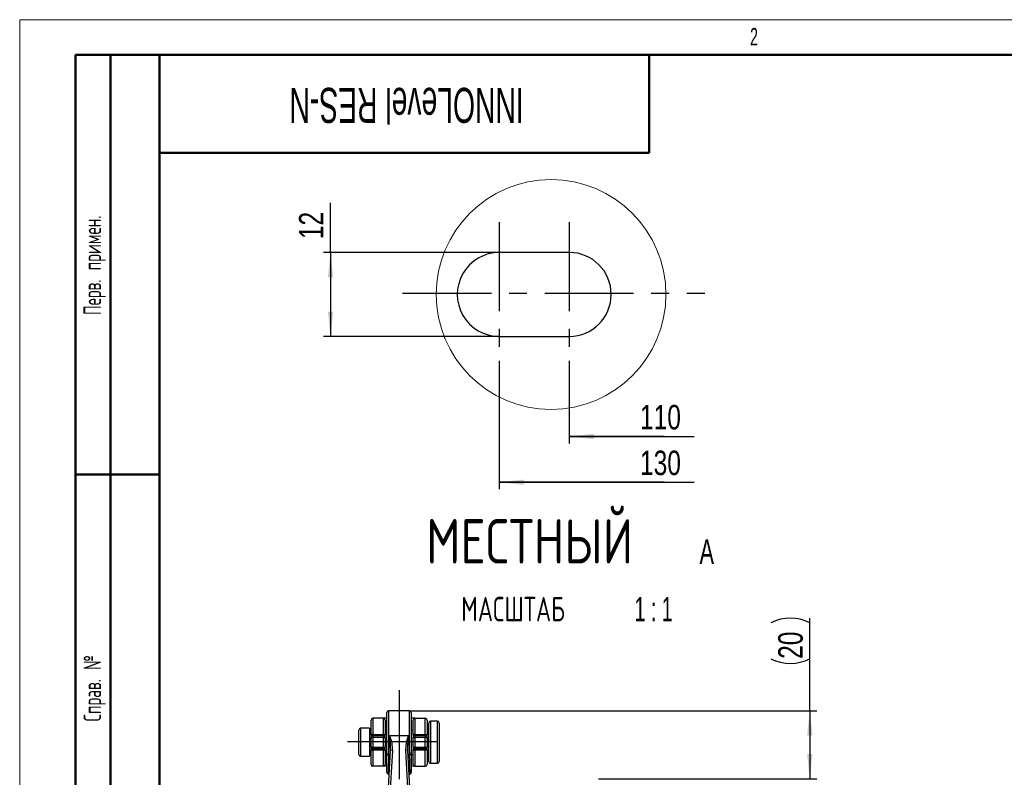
# Model space of a CAD drawing. Header units: millimetres. Extents: x 0 to 420, y 0 to 297.
# Tile 2 of 12: x 0 to 141, y 189 to 297. Entities that reach past the tile are written whole.
import ezdxf

# ---------------------------------------------------------------- set-up
doc = ezdxf.new("R2010")
doc.units = ezdxf.units.MM
doc.header["$PDSIZE"] = -1
doc.linetypes.add('CENTERX2', pattern=[20.32, 12.7, -2.54, 2.54, -2.54])
doc.layers.add('ОСЕВЫЕ', color=7, linetype='Continuous')
doc.layers.add('ОСНОВНОЙ', color=7, linetype='Continuous', lineweight=25)
doc.styles.add('SLDTEXTSTYLE0', font='TXT', dxfattribs={"width": 0.605, "bigfont": 'bigfont'})
doc.styles.add('SLDTEXTSTYLE1', font='TXT', dxfattribs={"width": 0.605})
doc.styles.add('SLDTEXTSTYLE4', font='TXT', dxfattribs={"width": 0.75})
doc.styles.add('SLDTEXTSTYLE5', font='TXT', dxfattribs={"width": 0.75, "bigfont": 'bigfont'})
doc.styles.add('SLDTEXTSTYLE6', font='TXT', dxfattribs={"width": 0.663})
doc.styles.add('SLDTEXTSTYLE7', font='TXT', dxfattribs={"width": 0.663, "bigfont": 'bigfont'})
doc.styles.add('SLDTEXTSTYLE8', font='TXT', dxfattribs={"width": 0.5978})
doc.dimstyles.new('SLDDIMSTYLE0', dxfattribs={"dimtxt": 3.5, "dimasz": 3.556, "dimexe": 0, "dimexo": 0.0625, "dimgap": 0.875, "dimtad": 1, "dimdec": 0, "dimlfac": 2, "dimrnd": 1e-09, "dimzin": 12, "dimdsep": 46, "dimtxsty": 'SLDTEXTSTYLE4', "dimsah": 1, "dimcen": 0.09, "dimadec": 0, "dimazin": 3, "dimtfac": 1, "dimtdec": 0, "dimtofl": 0, "dimtmove": 0, "dimatfit": 3, "dimfxl": 0, "dimfrac": 2, "dimtolj": 1, "dimtzin": 12, "dimarcsym": 0})
doc.dimstyles.new('SLDDIMSTYLE4', dxfattribs={"dimtxt": 3.5, "dimasz": 3.556, "dimexe": 0, "dimexo": 0.0625, "dimgap": 0.875, "dimtad": 1, "dimdec": 0, "dimrnd": 1e-09, "dimzin": 12, "dimdsep": 46, "dimtxsty": 'SLDTEXTSTYLE4', "dimsah": 1, "dimcen": 0.09, "dimse2": 1, "dimsd2": 1, "dimadec": 0, "dimazin": 3, "dimtfac": 1, "dimtdec": 0, "dimtofl": 0, "dimtmove": 0, "dimatfit": 3, "dimfxl": 0, "dimfrac": 2, "dimtolj": 1, "dimtzin": 12, "dimarcsym": 0})
doc.dimstyles.new('SLDDIMSTYLE5', dxfattribs={"dimtxt": 3.5, "dimasz": 3.556, "dimexe": 0, "dimexo": 0.0625, "dimgap": 0.875, "dimtad": 1, "dimdec": 0, "dimrnd": 1e-09, "dimzin": 12, "dimdsep": 46, "dimtxsty": 'SLDTEXTSTYLE4', "dimsah": 1, "dimcen": 0.09, "dimadec": 0, "dimazin": 3, "dimtfac": 1, "dimtdec": 0, "dimtofl": 0, "dimtmove": 0, "dimatfit": 3, "dimfxl": 0, "dimfrac": 2, "dimtolj": 1, "dimtzin": 12, "dimarcsym": 0})

# ---------------------------------------------------------------- blocks, each defined once
blk = doc.blocks.new('_D_9')
at = {"layer": 'ОСЕВЫЕ'}
for p, q in [((112.95, 198.26), (112.95, 211.5)), ((55.74, 198.26), (113.95, 198.26)), ((112.95, 198.26), (112.95, 188.51)), ((82.74, 188.51), (113.95, 188.51))]:
    blk.add_line(p, q, dxfattribs=at)
for centre, start, end in [((110.18, 205.29), 63.4349, 116.5651), ((110.18, 211.23), 243.4349, 296.5651)]:
    blk.add_arc(centre, 6.21, start, end, dxfattribs=at)
for points in [[(112.95, 198.26), (112.57, 194.7), (113.33, 194.7)], [(112.95, 188.51), (113.33, 192.07), (112.57, 192.07)]]:
    blk.add_solid(points, dxfattribs=at)
at = {"layer": 'ОСЕВЫЕ', "insert": (108.44, 205.67), "char_height": 3.5, "attachment_point": 1, "rotation": 90, "style": 'SLDTEXTSTYLE4'}
blk.add_mtext('20', dxfattribs=at)
blk = doc.blocks.new('_D_16')
at = {"layer": 'ОСЕВЫЕ'}
for p, q in [((78.56, 248.24), (78.56, 236.45)), ((92.15, 237.45), (78.56, 237.45)), ((78.56, 237.45), (96.44, 237.45))]:
    blk.add_line(p, q, dxfattribs=at)
blk.add_solid([(78.56, 237.45), (82.12, 237.07), (82.12, 237.83)], dxfattribs=at)
at = {"layer": 'ОСЕВЫЕ', "insert": (88.68, 241.96), "char_height": 3.5, "attachment_point": 1, "style": 'SLDTEXTSTYLE4'}
blk.add_mtext('110', dxfattribs=at)
blk = doc.blocks.new('_D_17')
at = {"layer": 'ОСЕВЫЕ'}
for p, q in [((68.56, 248.24), (68.56, 229.92)), ((92.15, 230.92), (68.56, 230.92)), ((68.56, 230.92), (96.44, 230.92))]:
    blk.add_line(p, q, dxfattribs=at)
blk.add_solid([(68.56, 230.92), (72.12, 230.54), (72.12, 231.3)], dxfattribs=at)
at = {"layer": 'ОСЕВЫЕ', "insert": (88.68, 235.43), "char_height": 3.5, "attachment_point": 1, "style": 'SLDTEXTSTYLE4'}
blk.add_mtext('130', dxfattribs=at)
blk = doc.blocks.new('_D_18')
at = {"layer": 'ОСЕВЫЕ'}
for p, q in [((44.44, 263.74), (44.44, 270.82)), ((68.56, 263.74), (43.44, 263.74)), ((44.44, 263.74), (44.44, 251.74)), ((68.56, 251.74), (43.44, 251.74))]:
    blk.add_line(p, q, dxfattribs=at)
for points in [[(44.44, 263.74), (44.06, 260.19), (44.82, 260.19)], [(44.44, 251.74), (44.82, 255.3), (44.06, 255.3)]]:
    blk.add_solid(points, dxfattribs=at)
at = {"layer": 'ОСЕВЫЕ', "insert": (39.93, 265.64), "char_height": 3.5, "attachment_point": 1, "rotation": 90, "style": 'SLDTEXTSTYLE4'}
blk.add_mtext('12', dxfattribs=at)
blk = doc.blocks.new('SW_NOTE_0_4')
at = {"color": 0, "linetype": 'Continuous', "lineweight": 0, "attachment_point": 2}
for s, insert, char_height, style in [('МЕСТНЫЙ', (20.34, 8.19), 6.35, 'SLDTEXTSTYLE5'), ('A', (45.66, 5.28), 3.5, 'SLDTEXTSTYLE6'), ('МАСШТАБ', (17.97, -2.93), 3.5, 'SLDTEXTSTYLE7'), ('1 : 1', (38.06, -2.93), 3.5, 'SLDTEXTSTYLE8')]:
    blk.add_mtext(s, dxfattribs=dict(at, insert=insert, char_height=char_height, style=style))

msp = doc.modelspace()

# ---------------------------------------------------------------- linework, layer by layer
at = {"color": 7, "linetype": 'Continuous', "lineweight": 18}
for q in [(420, 297), (0, 0)]:
    msp.add_line((0, 297), q, dxfattribs=at)
at = {"color": 7, "linetype": 'Continuous', "lineweight": 50}
for p, q in [((8, 172), (8, 292)), ((20, 292), (8, 292)), ((8, 172), (8, 292)), ((13, 172), (13, 292)), ((13, 172), (13, 292)), ((20, 292), (20, 5)), ((415, 292), (20, 292)), ((20, 292), (20, 5)), ((90, 278), (90, 292)), ((20, 278), (90, 278)), ((8, 232), (20, 232))]:
    msp.add_line(p, q, dxfattribs=at)
at = {"color": 7, "linetype": 'Continuous', "lineweight": 25}
for p, q in [((78.563398, 263.743082), (68.5634, 263.743082)), ((68.5634, 251.743083), (78.563398, 251.743083)), ((20, 232), (8, 232)), ((50.489495, 197.184055), (50.489495, 194.877422)), ((51.989495, 197.184055), (50.489495, 197.184055)), ((51.989495, 194.877422), (51.989495, 197.184055)), ((52.489495, 197.184055), (51.989495, 197.184055)), ((52.489495, 192.031798), (52.489495, 198.009055)), ((55.739495, 198.259055), (52.739495, 198.259055)), ((55.989495, 198.009055), (55.989495, 192.031798)), ((56.489495, 197.184055), (55.989495, 197.184055)), ((56.489495, 197.184055), (56.489495, 194.877422)), ((56.489495, 197.184055), (57.989495, 197.184055)), ((57.989495, 194.877422), (57.989495, 197.184055)), ((49.989495, 195.759055), (48.739495, 195.759055)), ((49.989495, 195.759055), (49.989495, 191.759055)), ((50.239495, 194.795789), (50.239495, 196.934055)), ((52.239495, 196.934055), (52.239495, 194.795789)), ((56.239495, 194.795789), (56.239495, 196.934055)), ((58.239495, 196.934055), (58.239495, 194.795789)), ((58.489495, 191.009055), (58.489495, 196.509054)), ((59.739495, 196.759055), (58.739495, 196.759055)), ((59.989495, 196.509055), (59.989495, 191.009055)), ((48.489495, 192.009055), (48.489495, 195.509055)), ((50.239495, 195.509055), (49.989495, 195.509055)), ((50.239495, 194.795789), (50.239495, 194.459055)), ((50.239495, 194.459055), (50.489495, 194.459055)), ((50.239495, 193.059055), (50.239495, 194.459055)), ((50.489495, 194.877422), (50.489495, 194.709055)), ((50.489495, 194.877422), (51.989495, 194.877422)), ((50.489495, 194.709055), (50.489495, 194.459055)), ((50.489495, 194.709055), (51.989495, 194.709055)), ((51.989495, 194.459055), (50.489495, 194.459055)), ((50.489495, 194.459055), (50.489495, 193.059055)), ((51.989495, 194.877422), (51.989495, 194.709055)), ((51.989495, 194.709055), (51.989495, 194.459055)), ((51.989495, 193.059055), (51.989495, 194.459055)), ((51.989495, 194.459055), (52.239495, 194.459055)), ((52.489495, 195.509055), (52.239495, 195.509055)), ((52.239495, 194.459055), (52.239495, 194.795789)), ((52.239495, 194.459055), (52.239495, 193.059055)), ((52.739495, 191.930195), (52.903871, 194.6943)), ((55.575119, 194.6943), (52.903871, 194.6943)), ((55.575119, 194.6943), (55.739495, 191.930195)), ((56.239495, 195.509055), (55.989495, 195.509055)), ((56.239495, 194.795789), (56.239495, 194.459055)), ((56.239495, 194.459055), (56.489495, 194.459055)), ((56.239495, 193.059055), (56.239495, 194.459055)), ((56.489495, 194.877422), (56.489495, 194.709055)), ((56.489495, 194.877422), (57.989495, 194.877422)), ((56.489495, 194.709055), (56.489495, 194.459055)), ((56.489495, 194.709055), (57.989495, 194.709055)), ((57.989495, 194.459055), (56.489495, 194.459055)), ((56.489495, 194.459055), (56.489495, 193.059055)), ((57.989495, 194.877422), (57.989495, 194.709055)), ((57.989495, 194.709055), (57.989495, 194.459055)), ((57.989495, 193.059055), (57.989495, 194.459055)), ((57.989495, 194.459055), (58.239495, 194.459055)), ((58.239495, 194.459055), (58.239495, 194.795789)), ((58.239495, 194.459055), (58.239495, 193.059055)), ((50.239495, 193.059055), (50.489495, 193.059055)), ((50.239495, 193.059055), (50.239495, 192.72232)), ((50.489495, 193.059055), (51.989495, 193.059055)), ((50.489495, 193.059055), (50.489495, 192.809055)), ((51.989495, 193.059055), (51.989495, 192.809055)), ((51.989495, 193.059055), (52.239495, 193.059055)), ((52.239495, 192.72232), (52.239495, 193.059055)), ((56.239495, 193.059055), (56.489495, 193.059055)), ((56.239495, 193.059055), (56.239495, 192.72232)), ((56.489495, 193.059055), (57.989495, 193.059055)), ((56.489495, 193.059055), (56.489495, 192.809055)), ((57.989495, 193.059055), (57.989495, 192.809055)), ((57.989495, 193.059055), (58.239495, 193.059055)), ((58.239495, 192.72232), (58.239495, 193.059055)), ((48.739495, 191.759055), (49.989495, 191.759055)), ((49.989495, 192.009055), (50.239495, 192.009055)), ((50.239495, 190.584055), (50.239495, 192.72232)), ((51.989495, 192.809055), (50.489495, 192.809055)), ((50.489495, 192.809055), (50.489495, 192.640687)), ((51.989495, 192.640687), (50.489495, 192.640687)), ((50.489495, 192.640687), (50.489495, 190.334055)), ((51.989495, 192.809055), (51.989495, 192.640687)), ((51.989495, 190.334055), (51.989495, 192.640687)), ((52.239495, 192.72232), (52.239495, 190.584055)), ((52.239495, 192.009055), (52.489495, 192.009055)), ((52.392879, 181.231627), (53.031435, 192.565989)), ((55.447555, 192.565989), (56.028695, 182.250754)), ((55.989495, 192.009055), (56.239495, 192.009055)), ((56.239495, 190.584055), (56.239495, 192.72232)), ((57.989495, 192.809055), (56.489495, 192.809055)), ((56.489495, 192.809055), (56.489495, 192.640687)), ((57.989495, 192.640687), (56.489495, 192.640687)), ((56.489495, 192.640687), (56.489495, 190.334055)), ((57.989495, 192.809055), (57.989495, 192.640687)), ((57.989495, 190.334055), (57.989495, 192.640687)), ((58.239495, 192.72232), (58.239495, 190.584055)), ((51.989495, 190.334055), (50.489495, 190.334055)), ((52.489495, 190.334055), (51.989495, 190.334055)), ((56.489495, 190.334055), (55.989495, 190.334055)), ((56.489495, 190.334055), (57.989495, 190.334055)), ((58.739495, 190.759055), (59.739495, 190.759055))]:
    msp.add_line(p, q, dxfattribs=at)
at = {"color": 8, "linetype": 'Continuous', "lineweight": 25}
for p, q in [((52.739495, 198.259055), (52.739495, 191.930195)), ((55.739495, 191.930195), (55.739495, 198.259055)), ((48.739495, 195.759055), (48.739495, 191.759055)), ((58.739495, 196.759055), (58.739495, 190.759055)), ((59.739495, 190.759055), (59.739495, 196.759055)), ((53.281039, 192.603884), (52.648218, 181.371317)), ((55.781826, 182.240096), (55.197951, 192.603884))]:
    msp.add_line(p, q, dxfattribs=at)
at = {"color": 7, "linetype": 'Continuous', "lineweight": 25, "flags": 128}
for points in [[(50.489495, 194.877422), (50.440722, 194.875853), (50.393824, 194.871208), (50.350602, 194.863664), (50.312718, 194.853512), (50.281628, 194.841142), (50.258525, 194.827029), (50.244299, 194.811715), (50.239495, 194.795789)], [(51.989495, 194.877422), (52.038268, 194.875853), (52.085166, 194.871208), (52.128388, 194.863664), (52.166272, 194.853512), (52.197362, 194.841142), (52.220465, 194.827029), (52.234691, 194.811715), (52.239495, 194.795789)], [(56.489495, 194.877422), (56.440722, 194.875853), (56.393824, 194.871208), (56.350602, 194.863664), (56.312718, 194.853512), (56.281628, 194.841142), (56.258525, 194.827029), (56.244299, 194.811715), (56.239495, 194.795789)], [(57.989495, 194.877422), (58.038268, 194.875853), (58.085166, 194.871208), (58.128388, 194.863664), (58.166272, 194.853512), (58.197362, 194.841142), (58.220465, 194.827029), (58.234691, 194.811715), (58.239495, 194.795789)], [(50.239495, 192.72232), (50.244299, 192.706394), (50.258525, 192.69108), (50.281628, 192.676967), (50.312718, 192.664597), (50.350602, 192.654445), (50.393824, 192.646901), (50.440722, 192.642256), (50.489495, 192.640687)], [(51.989495, 192.640687), (52.038268, 192.642256), (52.085166, 192.646901), (52.128388, 192.654445), (52.166272, 192.664597), (52.197362, 192.676967), (52.220465, 192.69108), (52.234691, 192.706394), (52.239495, 192.72232)], [(52.739495, 191.930195), (52.690722, 191.932147), (52.643824, 191.937929), (52.600602, 191.947318), (52.562718, 191.959954), (52.531628, 191.97535), (52.508525, 191.992916), (52.494299, 192.011976), (52.489495, 192.031798)], [(55.989495, 192.031798), (55.984691, 192.011976), (55.970465, 191.992916), (55.947362, 191.97535), (55.916272, 191.959954), (55.878388, 191.947318), (55.835166, 191.937929), (55.788268, 191.932147), (55.739495, 191.930195)], [(56.239495, 192.72232), (56.244299, 192.706394), (56.258525, 192.69108), (56.281628, 192.676967), (56.312718, 192.664597), (56.350602, 192.654445), (56.393824, 192.646901), (56.440722, 192.642256), (56.489495, 192.640687)], [(58.239495, 192.72232), (58.234691, 192.706394), (58.220465, 192.69108), (58.197362, 192.676967), (58.166272, 192.664597), (58.128388, 192.654445), (58.085166, 192.646901), (58.038268, 192.642256), (57.989495, 192.640687)]]:
    msp.add_lwpolyline(points, dxfattribs=at)
at = {"color": 7, "linetype": 'Continuous', "lineweight": 18}
msp.add_circle((75.96827, 257.743154), 16.420414, dxfattribs=at)
at = {"color": 7, "linetype": 'Continuous', "lineweight": 25}
for centre, radius, start, end in [((68.563395, 257.743082), 6, 89.99995331, 270.00004669), ((78.563395, 257.743082), 6, 270.00002446, 89.99997554), ((50.489495, 196.934055), 0.25, 90, 180), ((51.989495, 196.934055), 0.25, 0, 90), ((52.739495, 198.009055), 0.25, 90, 180), ((55.739495, 198.009055), 0.25, 0, 90), ((56.489495, 196.934055), 0.25, 90, 180), ((57.989495, 196.934055), 0.25, 0, 90), ((48.739495, 195.509055), 0.25, 90, 180), ((58.239495, 195.759055), 0.25, 270, 360), ((58.739495, 196.509055), 0.25, 90, 180), ((59.739495, 196.509055), 0.25, 0, 90), ((50.489495, 194.459055), 0.25, 90, 180), ((51.989495, 194.459055), 0.25, 0, 90), ((56.489495, 194.459055), 0.25, 90, 180), ((57.989495, 194.459055), 0.25, 0, 90), ((50.489495, 193.059055), 0.25, 180, 270), ((51.989495, 193.059055), 0.25, 270, 0), ((56.489495, 193.059055), 0.25, 180, 270), ((57.989495, 193.059055), 0.25, 270, 0), ((48.739495, 192.009055), 0.25, 180, 270), ((53.203727, 192.272142), 0.340632, 76.88138477, 120.38448255), ((55.275263, 192.272142), 0.340632, 59.61551745, 103.11861523), ((58.239495, 191.759055), 0.25, 0, 90), ((50.489495, 190.584055), 0.25, 180, 270), ((51.989495, 190.584055), 0.25, 270, 0), ((56.489495, 190.584055), 0.25, 180, 270), ((57.989495, 190.584055), 0.25, 270, 0), ((58.739495, 191.009055), 0.25, 180, 270), ((59.739495, 191.009055), 0.25, 270, 0), ((52.739495, 189.483153), 0.25, 179.99928344, 250.71335459), ((52.580648, 189.009055), 0.25, 356.77547739, 72.15789141), ((55.898342, 189.009055), 0.25, 107.61490963, 183.22452261), ((55.739495, 189.483153), 0.25, 289.05278681, 0.00071651)]:
    msp.add_arc(centre, radius, start, end, dxfattribs=at)
for points, knots in [([(52.903871, 194.6943), (52.904706, 194.691402), (53.010182, 194.325408), (53.226402, 193.642393), (53.263666, 192.934107), (53.281039, 192.603884)], [0, 0, 0, 0, 0.0042424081, 0.5357505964, 1, 1, 1, 1]), ([(53.031435, 192.565989), (53.03113, 192.890732), (53.030461, 193.603794), (52.945278, 194.310814), (52.904204, 194.691211), (52.903871, 194.6943)], [0, 0, 0, 0, 0.4533985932, 0.995561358, 1, 1, 1, 1]), ([(55.197951, 192.603884), (55.215324, 192.934107), (55.252588, 193.642393), (55.468808, 194.325408), (55.574284, 194.691402), (55.575119, 194.6943)], [0, 0, 0, 0, 0.4642494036, 0.9957575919, 1, 1, 1, 1]), ([(55.575119, 194.6943), (55.574786, 194.691211), (55.533712, 194.310814), (55.448529, 193.603794), (55.44786, 192.890732), (55.447555, 192.565989)], [0, 0, 0, 0, 0.004438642, 0.5466014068, 1, 1, 1, 1]), ([(52.489495, 189.498109), (52.489495, 189.49453), (52.489495, 189.482256), (52.489495, 189.587785), (52.489495, 189.814473), (52.489495, 190.161523), (52.489495, 190.613557), (52.489495, 191.219794), (52.489495, 191.733282), (52.489495, 192.031798)], [0, 0, 0, 0, 0.0597050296, 0.204784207, 0.3521637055, 0.499552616, 0.6472283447, 0.794915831, 1, 1, 1, 1]), ([(55.989495, 192.031798), (55.989495, 191.965079), (55.989495, 191.681357), (55.989495, 191.210382), (55.989495, 190.668328), (55.989495, 190.216159), (55.989495, 189.860087), (55.989495, 189.619629), (55.989495, 189.491806), (55.989495, 189.496398), (55.989495, 189.498109)], [0, 0, 0, 0, 0.0449887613, 0.1913144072, 0.3376295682, 0.4820860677, 0.6265321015, 0.7705339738, 0.9145296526, 1, 1, 1, 1])]:
    msp.add_open_spline(points, degree=3, knots=knots, dxfattribs=at)
at = {"color": 8, "linetype": 'Continuous', "lineweight": 25}
for points, knots in [([(52.739495, 191.930195), (52.730132, 191.614772), (52.714124, 191.075507), (52.695152, 190.434949), (52.681166, 189.961882), (52.670307, 189.593784), (52.663359, 189.357864), (52.660045, 189.245197), (52.660424, 189.258097), (52.660538, 189.261956)], [0, 0, 0, 0, 0.2053077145, 0.351006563, 0.5009799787, 0.6462903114, 0.795911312, 0.9389497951, 1, 1, 1, 1]), ([(55.81846, 189.261687), (55.818514, 189.259864), (55.818657, 189.254996), (55.814718, 189.388897), (55.807291, 189.640991), (55.796259, 190.014849), (55.78219, 190.490668), (55.765255, 191.062251), (55.750495, 191.559726), (55.741589, 191.859664), (55.739495, 191.930195)], [0, 0, 0, 0, 0.086109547, 0.229942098, 0.3737777, 0.5181302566, 0.662488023, 0.8087559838, 0.9550292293, 1, 1, 1, 1])]:
    msp.add_open_spline(points, degree=3, knots=knots, dxfattribs=at)
at = {"color": 7, "linetype": 'Continuous', "lineweight": 0}
msp.add_point((92.151704, 257.92567), dxfattribs=at)
at = {"layer": 'ОСЕВЫЕ', "linetype": 'CENTERX2'}
for p, q in [((68.563396, 268.052863), (68.563396, 248.242177)), ((78.563396, 268.052863), (78.563396, 248.242177)), ((54.736985, 257.92567), (97.950739, 257.92567)), ((54.239495, 201.207865), (54.239495, 91.300343)), ((46.867197, 193.861912), (61.789974, 193.861912))]:
    msp.add_line(p, q, dxfattribs=at)
at = {"layer": 'ОСНОВНОЙ', "linetype": 'Continuous', "lineweight": 18}
for p, q in [((20, 5), (20, 292)), ((20, 292), (415, 292))]:
    msp.add_line(p, q, dxfattribs=at)

# ---------------------------------------------------------------- block references
at = {"color": 7, "linetype": 'Continuous', "lineweight": 0}
msp.add_blockref('SW_NOTE_0_4', (52.567815, 217.465361), dxfattribs=at)

# ---------------------------------------------------------------- texts
at = {"color": 7, "linetype": 'Continuous', "lineweight": 0, "attachment_point": 2}
for s, insert, char_height, rotation, style in [('INNOLevel RES-N', (55.310329, 282.261957), 5, 180, 'SLDTEXTSTYLE1'), ('Перв. примен.', (9.130979, 261.907986), 2.5, 90, 'SLDTEXTSTYLE0'), ('Справ. №', (9.130979, 201.472656), 2.5, 90, 'SLDTEXTSTYLE0')]:
    msp.add_mtext(s, dxfattribs=dict(at, insert=insert, char_height=char_height, rotation=rotation, style=style))
at = {"layer": 'ОСНОВНОЙ', "insert": (104.982639, 295.823442), "char_height": 2.5, "attachment_point": 2, "style": 'SLDTEXTSTYLE1'}
msp.add_mtext('2', dxfattribs=at)

# ---------------------------------------------------------------- dimensions: what is measured, and where the dimension line sits
at = {"layer": 'ОСЕВЫЕ'}
dim = msp.add_linear_dim(base=(44.437754, 251.743083), p1=(68.563396, 263.743083), p2=(68.563396, 251.743083), angle=90, dimstyle='SLDDIMSTYLE5', dxfattribs=at)
dim.commit()
dim.dimension.update_dxf_attribs({"geometry": '_D_18', "text_midpoint": (44.437754, 268.230357), "dimtype": 160})
for base, p2, text, picture, middle in [((68.563396, 230.916239), (68.563396, 248.242177), '130', '_D_17', (92.559159, 230.916239)), ((78.563396, 237.448383), (78.563396, 248.242177), '110', '_D_16', (92.559159, 237.448383))]:
    dim = msp.add_linear_dim(base=base, p1=(92.151704, 257.92567), p2=p2, text=text, dimstyle='SLDDIMSTYLE4', dxfattribs=at)
    dim.commit()
    dim.dimension.update_dxf_attribs({"geometry": picture, "text_midpoint": middle, "dimtype": 160})
dim = msp.add_linear_dim(base=(112.9539422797, 188.5090546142), p1=(55.7394950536, 198.2590546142), p2=(82.7394950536, 188.5090546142), angle=90, text='(<>)', dimstyle='SLDDIMSTYLE0', dxfattribs=at)
dim.commit()
dim.dimension.update_dxf_attribs({"geometry": '_D_9', "text_midpoint": (112.9539422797, 208.2590546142), "dimtype": 160})

doc.saveas('drawing.dxf')
